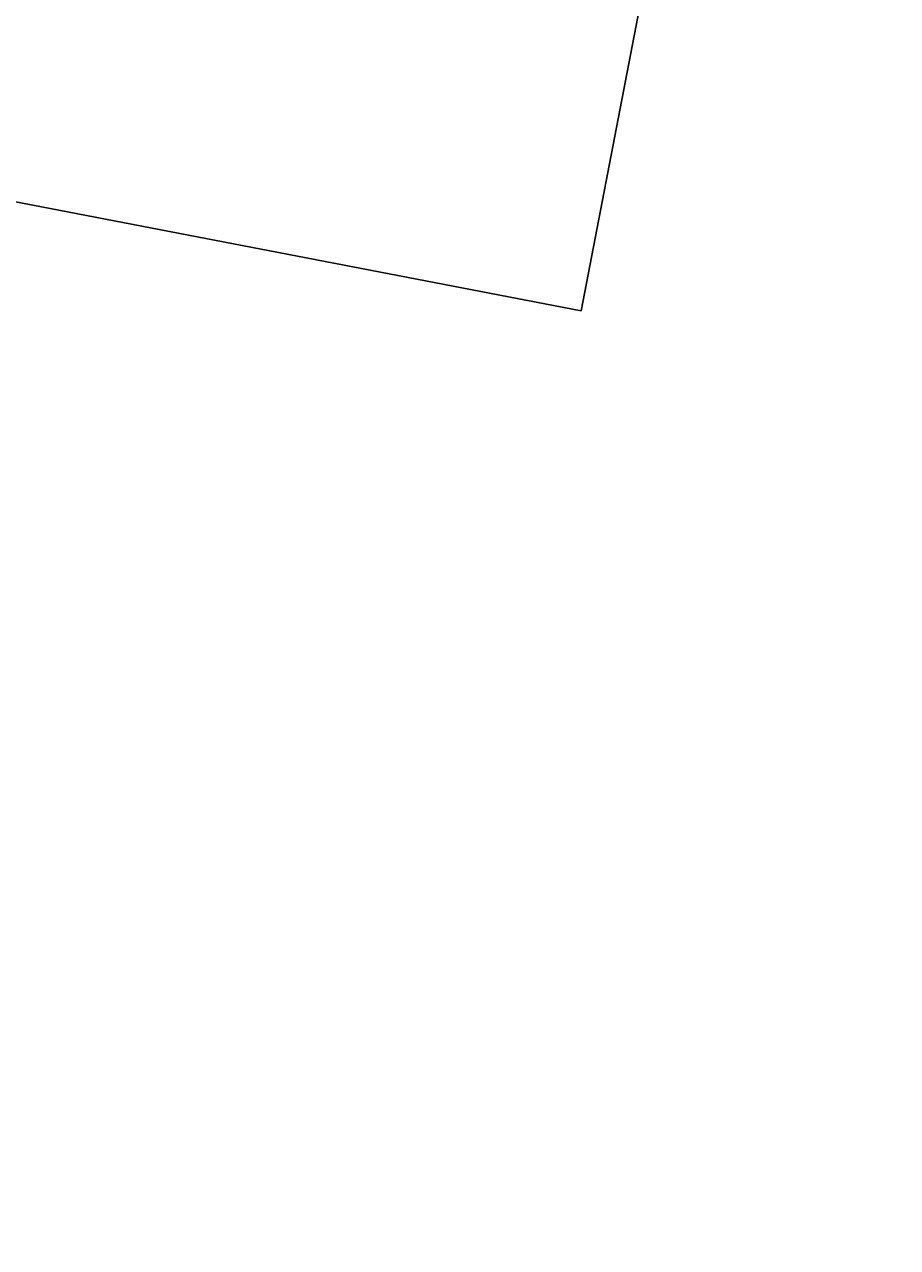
# Model space of a CAD drawing. Header units: metres. Extents: x 32353251 to 32353583, y 5707748 to 5708004.
# Tile 136 of 164: x 32353501 to 32353560, y 5707748 to 5707830. Entities that reach past the tile are written whole.
import ezdxf

# ---------------------------------------------------------------- set-up
doc = ezdxf.new("R2010")
doc.units = ezdxf.units.M
doc.header["$LTSCALE"] = 0.75
doc.layers.get('0').update_dxf_attribs({"linetype": 'CONTINUOUS'})
doc.layers.get('DEFPOINTS').update_dxf_attribs({"linetype": 'CONTINUOUS'})

# ---------------------------------------------------------------- blocks, each defined once
blk = doc.blocks.new('19-A2-A0')
at = {"layer": 'DEFPOINTS'}
blk.add_lwpolyline([(-489.15, -204.65), (489.15, -204.65), (489.15, 204.65), (-489.15, 204.65)], close=True, dxfattribs=at)

msp = doc.modelspace()

# ---------------------------------------------------------------- block references
at = {"xscale": 0.25, "yscale": 0.25, "zscale": 0.25, "rotation": 349.0867958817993}
msp.add_blockref('19-A2-A0', (32353428.528, 5707884.314), dxfattribs=at)

doc.saveas('drawing.dxf')
